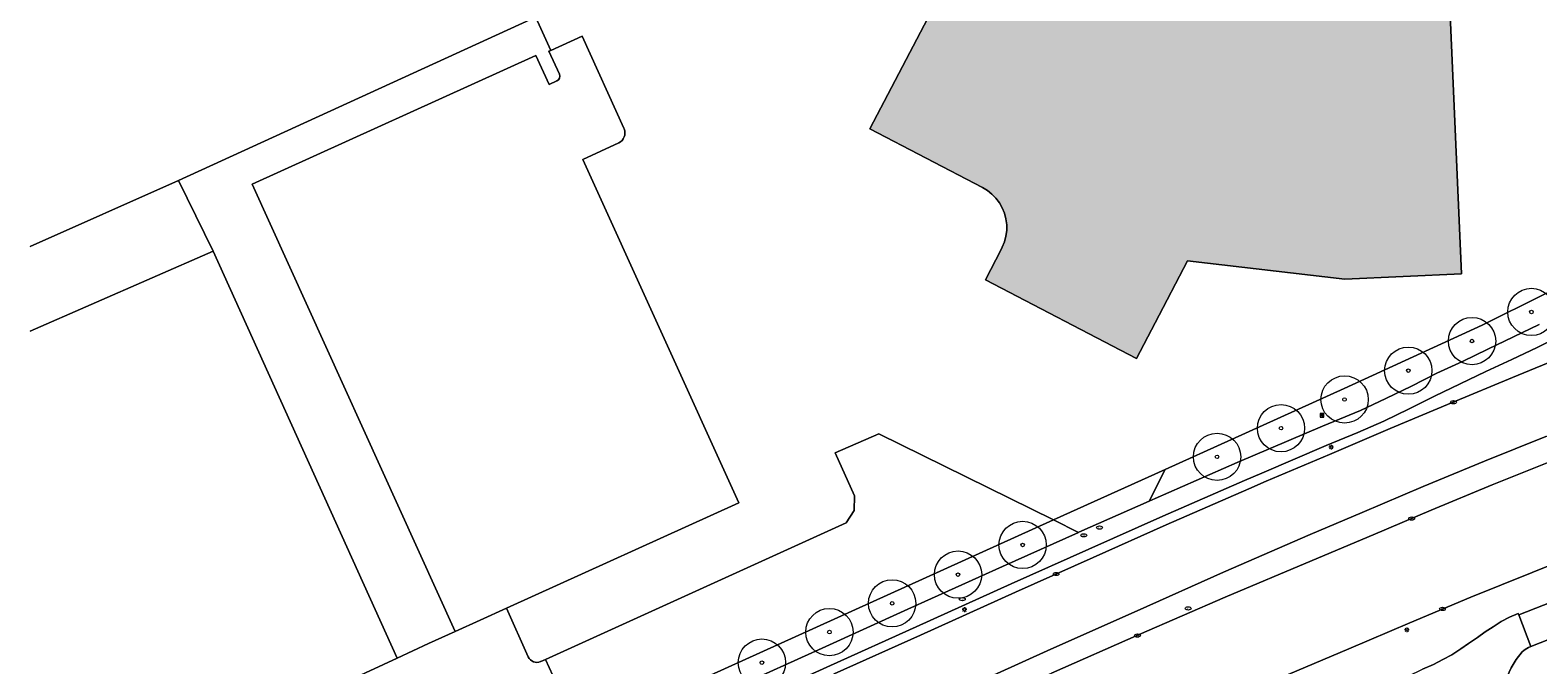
# Model space of a CAD drawing. Header units: metres. Extents: x 187482 to 189800, y 333582 to 335019.
# Tile 73 of 256: x 187483 to 187642, y 334380 to 334447. Entities that reach past the tile are written whole.
import ezdxf
from ezdxf.enums import TextEntityAlignment as Align

# ---------------------------------------------------------------- set-up
doc = ezdxf.new("R2010")
doc.units = ezdxf.units.M
doc.layers.get('0').update_dxf_attribs({"color": 252, "lineweight": 18})
for name, color, linetype, lineweight in [('B-WE-GR-BEPLANTING_CULTUUR_HEESTERS-GV', 252, 'Continuous', 18), ('B-WE-GR-BOOM-S', 252, 'Continuous', 18), ('B-WE-IE-MEUBILAIR-S', 252, 'Continuous', 18), ('B-WE-IE-TERREINAFSCHEIDING_KUNSTMATIG_HEKWERK-G', 252, 'IE-TERREINAFSCHEIDING_KUNSTMATIG-SO', 18), ('B-WE-OG-BEBOUWING-GV', 252, 'Continuous', 18), ('B-WE-OG-TERREIN_ERF-GV', 252, 'Continuous', 18), ('B-WE-OG-WEG-GV', 252, 'Continuous', 18), ('B-WE-VH-GESLOTENVERHARDING_ASFALT-GV', 252, 'Continuous', 18), ('B-WE-VH-GESLOTENVERHARDING_BETON-GV', 252, 'Continuous', 18), ('B-WE-VH-OPENVERHARDING_BETONSTRAATSTEEN-GV', 252, 'Continuous', 18), ('B-WE-VH-OPENVERHARDING_TEGEL-GV', 252, 'Continuous', 18)]:
    doc.layers.add(name, color=color, linetype=linetype, lineweight=lineweight)
doc.layers.add('B-WE-OG-BEBOUWING-V', color=7, linetype='Continuous', lineweight=18, true_color=0xf0f0f0)
doc.styles.add('NLCS-ISO', font='NLCS-ISO.ttf')
doc.linetypes.add('IE-TERREINAFSCHEIDING_KUNSTMATIG-SO', pattern='A,4,[82,NLCS.SHX,S=0.75,R=90,X=0,Y=0],4,-2', length=10)

# ---------------------------------------------------------------- blocks, each defined once
blk = doc.blocks.new('SIE-MEUBILAIR_BORD_INFORMATIE-SO')
h = blk.add_hatch(color=256)
h.dxf.hatch_style = 1
h.paths.add_polyline_path([(0.13, 0.2), (-0.33, 0.2), (-0.33, 0.08), (-0.13, 0.08), (-0.13, -0.65), (0.13, -0.65)])
h = blk.add_hatch(color=256)
h.dxf.hatch_style = 1
edge = h.paths.add_edge_path()
edge.add_arc((0, 0.5), 0.149, 0, 360)
for points in [[(-0.75, -0.75), (0.75, -0.75), (0.75, 0.75), (-0.75, 0.75)], [(0.13, 0.2), (-0.33, 0.2), (-0.33, 0.08), (-0.13, 0.08), (-0.13, -0.65), (0.13, -0.65)]]:
    blk.add_lwpolyline(points, close=True)
blk.add_circle((0, 0.5), 0.149)
blk = doc.blocks.new('SIE-MEUBILAIR_PAAL_LICHTMAST-SO')
for points in [[(-0.62, 0), (-1, 0)], [(-0.71, 0.71), (-0.44, 0.44)], [(0, 1), (0, 0.62)], [(0.44, 0.44), (0.71, 0.71)], [(1, 0), (0.62, 0)], [(-0.71, -0.71), (-0.44, -0.44)], [(0, -0.62), (0, -1)], [(0.44, -0.44), (0.71, -0.71)]]:
    blk.add_lwpolyline(points)
blk.add_circle((0, 0), 0.5)
blk = doc.blocks.new('SIE-MEUBILAIR_PUT_GASPUT-SO')
blk.add_ellipse((0, 0), major_axis=(1.25, 0), ratio=0.54)
at = {"style": 'NLCS-ISO'}
blk.add_text('gas ', height=0.75, dxfattribs=at).set_placement((0.53, 0.16), align=Align.MIDDLE_CENTER)
blk = doc.blocks.new('SIE-MEUBILAIR_PUT_KOLK-SO')
blk.add_ellipse((0, 0), major_axis=(1.25, 0), ratio=0.54)
at = {"style": 'NLCS-ISO'}
blk.add_text('klk', height=0.75, dxfattribs=at).set_placement((0.03, 0), align=Align.MIDDLE_CENTER)
blk = doc.blocks.new('SIE-MEUBILAIR_PUT_DRAINAGEPUT-SO')
blk.add_ellipse((0, 0), major_axis=(1.25, 0), ratio=0.54)
at = {"style": 'NLCS-ISO'}
blk.add_text('dr', height=0.75, dxfattribs=at).set_placement((0.03, 0), align=Align.MIDDLE_CENTER)
blk = doc.blocks.new('SIE-MEUBILAIR_PUT_RIOOLPUT-SO')
blk.add_ellipse((0, 0), major_axis=(1.25, 0), ratio=0.54)
at = {"style": 'NLCS-ISO'}
blk.add_text('ri', height=0.75, dxfattribs=at).set_placement((-0.04, 0.07), align=Align.MIDDLE_CENTER)
blk = doc.blocks.new('SIE-MEUBILAIR_PUT_BRANDKRAAN-SO')
blk.add_ellipse((0, 0), major_axis=(1.25, 0), ratio=0.54)
at = {"style": 'NLCS-ISO'}
blk.add_text('bk', height=0.75, dxfattribs=at).set_placement((0.03, 0), align=Align.MIDDLE_CENTER)
blk = doc.blocks.new('SGR-BOOM_GBKN-SO')
at = {"color": 0, "linetype": 'ByBlock', "lineweight": 18}
for radius in [2, 0.15]:
    blk.add_circle((0, 0), radius, dxfattribs=at)

msp = doc.modelspace()

# ---------------------------------------------------------------- hatches: boundary and pattern name
at = {"layer": 'B-WE-OG-BEBOUWING-V'}
h = msp.add_hatch(color=256, dxfattribs=at)
h.dxf.hatch_style = 1
h.paths.add_polyline_path([(187600.267, 334449.306), (187583.076, 334458.272), (187571.601, 334436.267), (187583.499, 334430.084), (187584.024, 334429.766), (187584.505, 334429.383), (187584.932, 334428.942), (187585.299, 334428.45), (187585.601, 334427.915), (187585.832, 334427.346), (187585.988, 334426.752), (187586.066, 334426.143), (187586.066, 334425.529), (187585.988, 334424.92), (187585.832, 334424.326), (187585.602, 334423.757), (187585.486, 334423.531), (187583.831, 334420.313), (187599.778, 334411.974), (187601.756, 334415.754), (187605.186, 334422.31), (187621.812, 334420.383), (187634.142, 334420.933), (187632.518, 334458.036), (187604.598, 334448.897), (187603.873, 334448.75), (187603.135, 334448.689), (187602.396, 334448.715), (187601.665, 334448.828), (187600.952, 334449.026)], flags=17)

# ---------------------------------------------------------------- linework, layer by layer
at = {"layer": 'B-WE-GR-BEPLANTING_CULTUUR_HEESTERS-GV', "flags": 128}
msp.add_lwpolyline([(187575.61, 334385.475), (187585.613, 334389.98), (187593.667, 334393.593), (187591.02, 334394.899), (187540.909, 334372.214), (187540.774, 334372.51), (187535.832, 334370.028), (187536.897, 334367.671), (187539.338, 334368.838), (187548.27, 334372.999), (187557.366, 334377.162), (187566.546, 334381.351)], close=True, dxfattribs=at)
at = {"layer": 'B-WE-IE-TERREINAFSCHEIDING_KUNSTMATIG_HEKWERK-G', "ltscale": 0.2, "flags": 128}
msp.add_lwpolyline([(187482.806, 334561.534), (187483.961, 334561.985), (187497.454, 334532.27), (187535.697, 334447.834), (187498.491, 334430.819), (187502.155, 334423.345)], dxfattribs=at)
at = {"layer": 'B-WE-OG-BEBOUWING-GV', "flags": 128}
for points in [[(187583.076, 334458.272), (187571.601, 334436.267), (187583.499, 334430.084), (187584.024, 334429.766), (187584.505, 334429.383), (187584.932, 334428.942), (187585.299, 334428.45), (187585.601, 334427.915), (187585.832, 334427.346), (187585.988, 334426.752), (187586.066, 334426.143), (187586.066, 334425.529), (187585.988, 334424.92), (187585.832, 334424.326), (187585.602, 334423.757), (187585.486, 334423.531), (187583.831, 334420.313), (187599.778, 334411.974), (187601.756, 334415.754), (187605.186, 334422.31), (187621.812, 334420.383), (187634.142, 334420.933), (187632.518, 334458.036)], [(187482.806, 334362.312), (187521.614, 334380.273)]]:
    msp.add_lwpolyline(points, dxfattribs=at)
at = {"layer": 'B-WE-OG-BEBOUWING-GV'}
msp.add_lwpolyline([(187521.614, 334380.273), (187502.155, 334423.345), (187482.806, 334414.86)], dxfattribs=at)
at = {"layer": 'B-WE-OG-TERREIN_ERF-GV', "flags": 128}
for points in [[(187482.806, 334423.84), (187498.491, 334430.819), (187535.697, 334447.834), (187497.454, 334532.27), (187483.961, 334561.985)], [(187524.127, 334476.281), (187521.543, 334482.205), (187511.634, 334503.431), (187497.713, 334534.047), (187490.837, 334548.536), (187484.705, 334562.287), (187483.961, 334561.985), (187497.454, 334532.27), (187535.697, 334447.834), (187498.491, 334430.819)], [(187632.518, 334458.036), (187634.142, 334420.933), (187621.812, 334420.383), (187605.186, 334422.31), (187601.756, 334415.754), (187599.778, 334411.974), (187583.831, 334420.313), (187585.486, 334423.531), (187585.602, 334423.757), (187585.832, 334424.326), (187585.988, 334424.92), (187586.066, 334425.529), (187586.066, 334426.143), (187585.988, 334426.752), (187585.832, 334427.346), (187585.601, 334427.915), (187585.299, 334428.45), (187584.932, 334428.942), (187584.505, 334429.383), (187584.024, 334429.766), (187583.499, 334430.084), (187571.601, 334436.267), (187583.076, 334458.272)], [(187538.771, 334442.056), (187537.663, 334444.495), (187537.854, 334444.582), (187532.534, 334456.324)], [(187532.534, 334456.324), (187537.854, 334444.582), (187541.184, 334446.093), (187545.575, 334436.359), (187545.613, 334436.275)], [(187545.613, 334436.275), (187545.575, 334436.359), (187541.184, 334446.093), (187537.854, 334444.582), (187537.663, 334444.495), (187538.771, 334442.056)], [(187498.491, 334430.819), (187502.155, 334423.345), (187521.614, 334380.273), (187524.93, 334381.823), (187527.748, 334383.094), (187506.27, 334430.443), (187536.281, 334444.057), (187537.699, 334440.977), (187538.503, 334441.347)], [(187538.503, 334441.347), (187537.699, 334440.977), (187536.281, 334444.057), (187506.27, 334430.443), (187527.748, 334383.094)], [(187536.773, 334379.919), (187536.795, 334379.929), (187537.287, 334380.152), (187569.087, 334394.599), (187569.928, 334395.891), (187569.988, 334397.463), (187567.939, 334401.989), (187572.536, 334404.027), (187591.02, 334394.899), (187602.818, 334400.241), (187609.851, 334403.425), (187621.749, 334408.811), (187636.358, 334415.514), (187642.858, 334418.746), (187647.111, 334420.962), (187649.199, 334422.143), (187651.024, 334423.723), (187652.511, 334425.603), (187653.733, 334427.87), (187654.68, 334430.085), (187655.373, 334432.384), (187655.603, 334434.742), (187655.297, 334437.164), (187653.58, 334444.556)], [(187527.748, 334383.094), (187530.386, 334384.293), (187533.165, 334385.556), (187557.728, 334396.72), (187541.261, 334433.057), (187545.036, 334434.806)], [(187545.036, 334434.806), (187541.261, 334433.057), (187557.728, 334396.72), (187533.165, 334385.556), (187535.464, 334380.414)], [(187482.806, 334346.05), (187523.836, 334364.588), (187527.037, 334366.233), (187535.832, 334370.028), (187540.774, 334372.51), (187537.287, 334380.152)], [(187537.287, 334380.152), (187536.795, 334379.929), (187536.773, 334379.919)]]:
    msp.add_lwpolyline(points, dxfattribs=at)
at = {"layer": 'B-WE-OG-TERREIN_ERF-GV'}
for points in [[(187538.771, 334442.056, -0.4062698), (187538.503, 334441.347)], [(187538.503, 334441.347, 0.4062698), (187538.771, 334442.056)], [(187545.036, 334434.806, 0.3982644), (187545.613, 334436.275)], [(187545.613, 334436.275, -0.3982644), (187545.036, 334434.806)], [(187536.773, 334379.919, -0.4083779), (187535.464, 334380.414)], [(187535.464, 334380.414, 0.4083779), (187536.773, 334379.919)]]:
    msp.add_lwpolyline(points, format="xyb", dxfattribs=at)
for points in [[(187482.806, 334414.86), (187502.155, 334423.345), (187498.491, 334430.819), (187482.806, 334423.84)], [(187535.464, 334380.414), (187533.165, 334385.556), (187530.386, 334384.293), (187527.748, 334383.094), (187524.93, 334381.823), (187521.614, 334380.273), (187482.806, 334362.312)]]:
    msp.add_lwpolyline(points, dxfattribs=at)
at = {"layer": 'B-WE-OG-TERREIN_ERF-GV', "flags": 128}
msp.add_lwpolyline([(187537.287, 334380.152), (187540.774, 334372.51), (187540.909, 334372.214), (187591.02, 334394.899), (187572.536, 334404.027), (187567.939, 334401.989), (187569.988, 334397.463), (187569.928, 334395.891), (187569.087, 334394.599)], close=True, dxfattribs=at)
at = {"layer": 'B-WE-OG-WEG-GV', "flags": 128}
for points in [[(187642.858, 334418.746), (187636.358, 334415.514), (187621.749, 334408.811), (187609.851, 334403.425), (187602.818, 334400.241), (187601.115, 334396.899), (187601.761, 334397.186), (187610.452, 334400.993), (187619.445, 334404.822), (187620.656, 334405.326), (187623.463, 334406.496), (187626.166, 334407.752), (187628.851, 334409.065), (187631.549, 334410.42), (187634.255, 334411.68), (187636.935, 334412.972), (187639.657, 334414.284), (187642.351, 334415.598)], [(187660.772, 334389.077), (187650.542, 334385.06), (187641.476, 334381.503), (187641.231, 334381.41)], [(187640.579, 334380.945), (187639.937, 334380.138), (187639.423, 334379.274), (187638.978, 334378.354), (187638.606, 334377.405), (187637.238, 334373.392), (187637.086, 334372.63), (187637.176, 334371.841), (187637.493, 334371.132), (187638.089, 334370.512), (187638.914, 334370.151)]]:
    msp.add_lwpolyline(points, dxfattribs=at)
at = {"layer": 'B-WE-OG-WEG-GV'}
for points in [[(187648.127, 334391.951), (187641.623, 334389.344), (187635.136, 334386.743), (187628.68, 334384.006), (187622.247, 334381.283), (187614.91, 334378.158), (187604.405, 334373.672), (187595.223, 334369.755), (187590.625, 334367.774), (187586.987, 334366.148), (187558.691, 334353.265), (187557.738, 334352.924), (187554.328, 334351.784), (187554.451, 334351.418), (187551.615, 334350.025), (187513.066, 334331.258), (187493.331, 334321.29), (187482.806, 334315.715)], [(187584.457, 334360.182), (187588.146, 334361.481), (187591.633, 334362.804), (187595.327, 334364.387), (187603.339, 334367.78), (187611.702, 334371.247), (187619.812, 334374.671), (187628.499, 334378.385), (187630.032, 334379.108), (187631.199, 334379.618), (187632.194, 334380.154), (187633.132, 334380.65), (187634.069, 334381.259), (187634.902, 334381.841), (187635.849, 334382.477), (187636.665, 334383.056), (187637.503, 334383.598), (187638.346, 334384.148), (187639.219, 334384.63), (187640.155, 334385.004), (187640.208, 334384.865), (187649.664, 334388.582)]]:
    msp.add_lwpolyline(points, dxfattribs=at)
msp.add_lwpolyline([(187641.231, 334381.41, 0.0564671), (187640.579, 334380.945)], format="xyb", dxfattribs=at)
at = {"layer": 'B-WE-VH-GESLOTENVERHARDING_ASFALT-GV', "flags": 128}
for points in [[(187645.108, 334412.252), (187639.544, 334409.988), (187633.083, 334407.291), (187626.623, 334404.576), (187620.19, 334401.844), (187613.511, 334398.99), (187611.656, 334398.201), (187602.922, 334394.379), (187595.206, 334390.923), (187586.999, 334387.261), (187576.951, 334382.727), (187567.836, 334378.611)], [(187623.656, 334395.688), (187630.111, 334398.438), (187636.576, 334401.106), (187643.071, 334403.732), (187649.586, 334406.258), (187652.716, 334407.436), (187655.198, 334408.318), (187658.142, 334409.338), (187660.06, 334409.9), (187662.02, 334410.392), (187663.978, 334410.824), (187664.969, 334411.003)], [(187643.93, 334401.234), (187637.405, 334398.623), (187630.95, 334395.951), (187624.81, 334393.33), (187618.368, 334390.624), (187609.183, 334386.72), (187600.088, 334382.786), (187590.802, 334378.677)], [(187581.623, 334377.119), (187590.744, 334381.222), (187599.862, 334385.306), (187608.978, 334389.377), (187618.148, 334393.35), (187623.656, 334395.688)], [(187614.91, 334378.158), (187622.247, 334381.283), (187628.68, 334384.006), (187635.136, 334386.743), (187641.623, 334389.344), (187648.127, 334391.951)], [(187641.231, 334381.41), (187641.476, 334381.503), (187640.208, 334384.865), (187640.155, 334385.004), (187639.219, 334384.63), (187638.346, 334384.148), (187637.503, 334383.598), (187636.665, 334383.056), (187635.849, 334382.477), (187634.902, 334381.841), (187634.069, 334381.259), (187633.132, 334380.65), (187632.194, 334380.154), (187631.199, 334379.618), (187630.032, 334379.108)], [(187638.914, 334370.151), (187638.089, 334370.512), (187637.493, 334371.132), (187637.176, 334371.841), (187637.086, 334372.63), (187637.238, 334373.392), (187638.606, 334377.405), (187638.978, 334378.354), (187639.423, 334379.274), (187639.937, 334380.138), (187640.579, 334380.945)]]:
    msp.add_lwpolyline(points, dxfattribs=at)
at = {"layer": 'B-WE-VH-GESLOTENVERHARDING_ASFALT-GV'}
msp.add_lwpolyline([(187640.579, 334380.945, -0.0564671), (187641.231, 334381.41)], format="xyb", dxfattribs=at)
at = {"layer": 'B-WE-VH-GESLOTENVERHARDING_BETON-GV', "flags": 128}
for points in [[(187644.851, 334414.478), (187642.151, 334413.15), (187639.46, 334411.865), (187636.738, 334410.599), (187634.003, 334409.294), (187631.312, 334408.007), (187628.629, 334406.655), (187625.941, 334405.355), (187623.186, 334404.139), (187619.849, 334402.766), (187613.044, 334399.855), (187611.206, 334399.077), (187602.573, 334395.288), (187594.735, 334391.817), (187586.541, 334388.145), (187576.506, 334383.612), (187567.428, 334379.507), (187558.356, 334375.384), (187549.216, 334371.18), (187540.183, 334366.982), (187540.168, 334366.975)], [(187540.557, 334366.095), (187540.558, 334366.096), (187540.582, 334366.107), (187542.118, 334366.818), (187549.669, 334370.315), (187558.763, 334374.489), (187567.836, 334378.611), (187576.951, 334382.727), (187586.999, 334387.261), (187595.206, 334390.923), (187602.922, 334394.379), (187611.656, 334398.201), (187613.511, 334398.99), (187620.19, 334401.844), (187626.623, 334404.576), (187633.083, 334407.291), (187639.544, 334409.988), (187645.108, 334412.252)], [(187643.071, 334403.732), (187636.576, 334401.106), (187630.111, 334398.438), (187623.656, 334395.688), (187618.148, 334393.35), (187608.978, 334389.377), (187599.862, 334385.306), (187590.744, 334381.222), (187581.623, 334377.119), (187572.536, 334373.005), (187563.432, 334368.881), (187554.337, 334364.736), (187545.261, 334360.543), (187545.241, 334360.532)], [(187630.95, 334395.951), (187637.405, 334398.623), (187643.93, 334401.234)], [(187546.239, 334358.366), (187546.26, 334358.375), (187554.742, 334362.309), (187563.82, 334366.527), (187572.911, 334370.682), (187581.671, 334374.625), (187590.802, 334378.677), (187600.088, 334382.786), (187609.183, 334386.72), (187618.368, 334390.624), (187624.81, 334393.33), (187630.95, 334395.951)]]:
    msp.add_lwpolyline(points, dxfattribs=at)
at = {"layer": 'B-WE-VH-OPENVERHARDING_BETONSTRAATSTEEN-GV', "flags": 128}
msp.add_lwpolyline([(187601.115, 334396.899), (187602.818, 334400.241), (187591.02, 334394.899), (187593.667, 334393.593), (187593.681, 334393.599)], close=True, dxfattribs=at)
at = {"layer": 'B-WE-VH-OPENVERHARDING_TEGEL-GV'}
for points in [[(187642.351, 334415.598), (187639.657, 334414.284), (187636.935, 334412.972), (187634.255, 334411.68), (187631.549, 334410.42), (187628.851, 334409.065), (187626.166, 334407.752), (187623.463, 334406.496), (187620.656, 334405.326), (187619.445, 334404.822), (187610.452, 334400.993), (187601.761, 334397.186), (187601.115, 334396.899), (187593.681, 334393.599), (187593.667, 334393.593), (187585.613, 334389.98), (187575.61, 334385.475), (187566.546, 334381.351), (187557.366, 334377.162)], [(187558.356, 334375.384), (187567.428, 334379.507), (187576.506, 334383.612), (187586.541, 334388.145), (187594.735, 334391.817), (187602.573, 334395.288), (187611.206, 334399.077), (187613.044, 334399.855), (187619.849, 334402.766), (187623.186, 334404.139), (187625.941, 334405.355), (187628.629, 334406.655), (187631.312, 334408.007), (187634.003, 334409.294), (187636.738, 334410.599), (187639.46, 334411.865), (187642.151, 334413.15), (187644.851, 334414.478)]]:
    msp.add_lwpolyline(points, dxfattribs=at)
at = {"layer": 'B-WE-VH-OPENVERHARDING_TEGEL-GV', "flags": 128}
msp.add_lwpolyline([(187665.412, 334393.2), (187662.366, 334396.112), (187662.24, 334396.328), (187662.191, 334396.572), (187662.222, 334396.82), (187662.319, 334397.045), (187662.428, 334397.211), (187662.559, 334397.354), (187662.717, 334397.466), (187662.895, 334397.542), (187662.343, 334397.341), (187659.525, 334396.369), (187660.818, 334392.957), (187658.653, 334392.123), (187649.664, 334388.582), (187640.208, 334384.865), (187641.476, 334381.503), (187650.542, 334385.06), (187660.772, 334389.077)], dxfattribs=at)

# ---------------------------------------------------------------- block references
at = {"layer": 'B-WE-GR-BOOM-S', "xscale": 1.25, "yscale": 1.25, "zscale": 1.25}
for p in [(187641.55, 334416.91), (187635.27, 334413.83), (187628.53, 334410.7), (187621.79, 334407.65), (187615.07, 334404.61), (187608.31, 334401.58), (187587.75, 334392.26), (187580.92, 334389.12), (187573.95, 334386.08), (187567.32, 334383.04), (187560.18, 334379.81)]:
    msp.add_blockref('SGR-BOOM_GBKN-SO', p, dxfattribs=at)
at = {"layer": 'B-WE-IE-MEUBILAIR-S', "xscale": 0.25, "yscale": 0.25, "zscale": 0.25}
for name, p in [('SIE-MEUBILAIR_PUT_KOLK-SO', (187633.299, 334407.361)), ('SIE-MEUBILAIR_BORD_INFORMATIE-SO', (187619.414, 334405.966)), ('SIE-MEUBILAIR_PAAL_LICHTMAST-SO', (187620.376, 334402.607)), ('SIE-MEUBILAIR_PUT_BRANDKRAAN-SO', (187595.883, 334394.101)), ('SIE-MEUBILAIR_PUT_KOLK-SO', (187628.889, 334395.054)), ('SIE-MEUBILAIR_PUT_GASPUT-SO', (187594.212, 334393.28)), ('SIE-MEUBILAIR_PUT_KOLK-SO', (187591.295, 334389.183)), ('SIE-MEUBILAIR_PUT_RIOOLPUT-SO', (187581.375, 334386.525)), ('SIE-MEUBILAIR_PUT_DRAINAGEPUT-SO', (187605.251, 334385.545)), ('SIE-MEUBILAIR_PAAL_LICHTMAST-SO', (187581.598, 334385.415)), ('SIE-MEUBILAIR_PUT_KOLK-SO', (187632.156, 334385.495)), ('SIE-MEUBILAIR_PUT_KOLK-SO', (187599.886, 334382.675)), ('SIE-MEUBILAIR_PAAL_LICHTMAST-SO', (187628.378, 334383.269))]:
    msp.add_blockref(name, p, dxfattribs=at)

doc.saveas('drawing.dxf')
